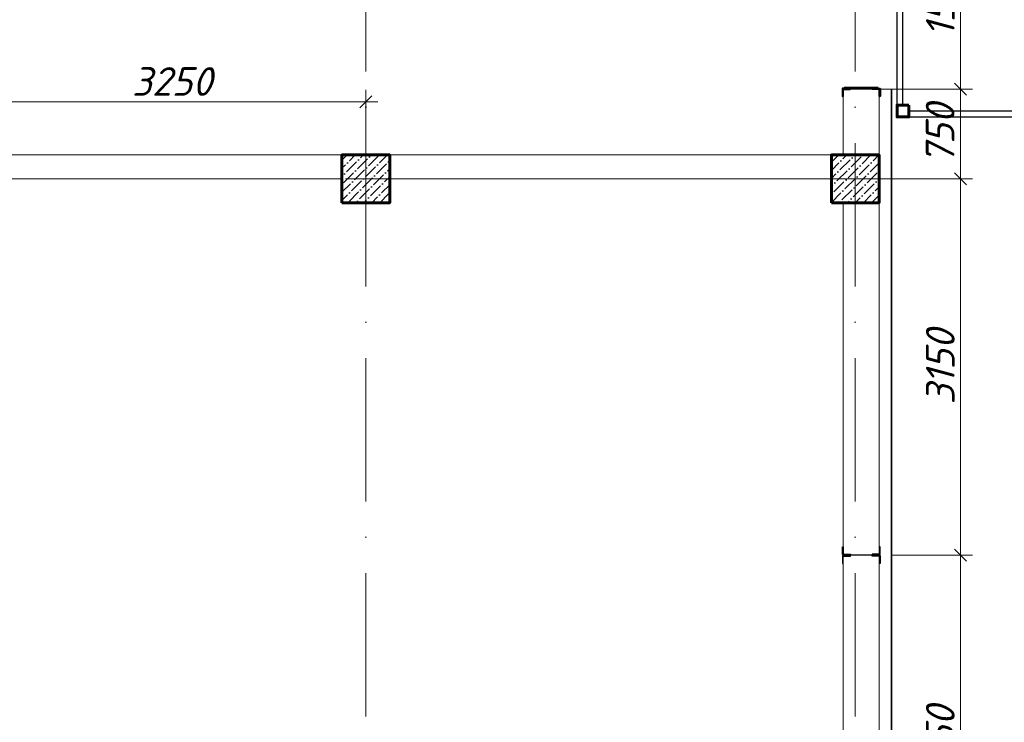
# Model space of a CAD drawing. Header units: millimetres. Extents: x 363306 to 7757304, y 1022887 to 1207196.
# Tile 172 of 256: x 990962 to 999211, y 1071261 to 1077143. Entities that reach past the tile are written whole.
import ezdxf

# ---------------------------------------------------------------- set-up
doc = ezdxf.new("R2010")
doc.units = ezdxf.units.MM
doc.linetypes.add('ACAD_ISO10W100', pattern=[18, 12, -3, 0, -3])
doc.layers.add('0 @ 100', color=7, linetype='Continuous')
doc.layers.add('kcd_tx', color=7, linetype='Continuous')
for name, color, linetype, lineweight in [('5   0.30', 1, 'Continuous', 30), ('expl', 234, 'Continuous', 13), ('размеры', 12, 'Continuous', 15)]:
    doc.layers.add(name, color=color, linetype=linetype, lineweight=lineweight)
doc.styles.get("Standard").update_dxf_attribs({"font": 'isocpeui.ttf'})
doc.styles.add('ГОСТ 2.304', font='isocpeui.ttf')
doc.dimstyles.new('Санжар', dxfattribs={"dimtxt": 240, "dimasz": 200, "dimexe": 200, "dimexo": 200, "dimgap": 50, "dimtad": 1, "dimdec": 0, "dimtxsty": 'Standard', "dimblk": 'OBLIQUE', "dimcen": 2.5, "dimdle": 200, "dimclrd": 152, "dimclre": 152, "dimclrt": 152, "dimadec": 0, "dimazin": 0, "dimtfac": 1, "dimtdec": 0, "dimtmove": 0, "dimatfit": 3, "dimldrblk": 'OBLIQUE', "dimfxl": 0, "dimlwd": 0, "dimlwe": 0, "dimarcsym": 0})

# ---------------------------------------------------------------- blocks, each defined once
blk = doc.blocks.new('werfsdsss')
at = {"ltscale": 100}
for p, q in [((-579699.3, 1431200.2), (-579699.3, 1437355.2)), ((-577649.3, 1437355.2, 0), (-579699.3, 1437355.2, 0)), ((-577649.3, 1431200.2, 0), (-577649.3, 1437355.2, 0)), ((-577749.3, 1437305.2, 0), (-579599.3, 1437305.2, 0)), ((-579649.3, 1433155.2), (-579649.3, 1437255.2)), ((-577699.3, 1431305.2, 0), (-577699.3, 1437255.2, 0)), ((-578724.3, 1432880.2, 0), (-578724.3, 1436180.2, 0)), ((-578724.3, 1436180.2, 0), (-578624.3, 1436180.2, 0)), ((-578674.3, 1432880.2, 0), (-578674.3, 1436180.2, 0)), ((-578624.3, 1432880.2, 0), (-578624.3, 1436180.2, 0)), ((-579649.3, 1435880.2, 0), (-578724.3, 1435880.2, 0)), ((-578724.3, 1435880.2, 0), (-578674.3, 1435880.2, 0)), ((-578624.3, 1435880.2, 0), (-578674.3, 1435880.2, 0)), ((-577699.3, 1435880.2, 0), (-578624.3, 1435880.2, 0)), ((-578624.3, 1435880.2, 0), (-578186.5, 1434566.9, 0)), ((-579649.3, 1435580.2, 0), (-578724.3, 1435580.2, 0)), ((-577699.3, 1435580.2, 0), (-578624.3, 1435580.2, 0)), ((-579649.3, 1435280.2, 0), (-578724.3, 1435280.2, 0)), ((-577699.3, 1435280.2, 0), (-578624.3, 1435280.2, 0)), ((-579649.3, 1434980.2, 0), (-578724.3, 1434980.2, 0)), ((-577699.3, 1434980.2, 0), (-578624.3, 1434980.2, 0)), ((-579649.3, 1434680.2, 0), (-578724.3, 1434680.2, 0)), ((-577699.3, 1434680.2, 0), (-578624.3, 1434680.2, 0)), ((-578186.5, 1434566.9, 0), (-577796.6, 1434497.8, 0)), ((-577796.6, 1434497.8, 0), (-578500.6, 1434490.7, 0)), ((-578500.6, 1434490.7, 0), (-578137.7, 1434420.4, 0)), ((-579649.3, 1434380.2, 0), (-578724.3, 1434380.2, 0)), ((-577699.3, 1434380.2, 0), (-578624.3, 1434380.2, 0)), ((-578137.7, 1434420.4, 0), (-577699.3, 1433105.2, 0)), ((-579649.3, 1434080.2, 0), (-578724.3, 1434080.2, 0)), ((-577699.3, 1434080.2, 0), (-578624.3, 1434080.2, 0)), ((-579649.3, 1433780.2, 0), (-578724.3, 1433780.2, 0)), ((-577699.3, 1433780.2, 0), (-578624.3, 1433780.2, 0)), ((-579649.3, 1433480.2, 0), (-578724.3, 1433480.2, 0)), ((-577699.3, 1433480.2, 0), (-578624.3, 1433480.2, 0)), ((-579649.3, 1433180.2, 0), (-578724.3, 1433180.2, 0)), ((-579649.3, 1431300.2), (-579649.3, 1433155.2)), ((-577699.3, 1433180.2, 0), (-578624.3, 1433180.2, 0)), ((-578624.3, 1432880.2, 0), (-578724.3, 1432880.2, 0)), ((-579599.3, 1431250.2), (-577749.3, 1431250.2)), ((-579699.3, 1431200.2), (-577649.3, 1431200.2))]:
    blk.add_line(p, q, dxfattribs=at)
at = {"layer": 'expl', "lineweight": 30}
for p, q in [((-579199.3, 1433180.2, 0), (-579199.3, 1435880.2, 0)), ((-578161.8, 1435880.2, 0), (-578161.8, 1434680.2, 0)), ((-578161.8, 1434680.2, 0), (-578228.9, 1434923.2, 0)), ((-578161.8, 1434680.2, 0), (-578094.6, 1434923.2, 0)), ((-578161.8, 1433180.2, 0), (-578161.8, 1434380.2, 0)), ((-578161.8, 1433180.2, 0), (-578228.9, 1433423.2, 0)), ((-578161.8, 1433180.2, 0), (-578228.9, 1433423.2, 0)), ((-578161.8, 1433180.2, 0), (-578094.6, 1433423.2, 0)), ((-578161.8, 1433180.2, 0), (-578094.6, 1433423.2, 0))]:
    blk.add_line(p, q, dxfattribs=at)
blk.add_circle((-579199.3, 1433128.8, 0), 51.4, dxfattribs=at)
blk.add_arc((-578680.5, 1435865.3, 0), 519, 1.64632, 178.35368, dxfattribs=at)
at = {"layer": 'размеры', "lineweight": 60, "ltscale": 5}
for points in [[(-579599.3, 1437355.2), (-579599.3, 1437255.2), (-579699.3, 1437255.2), (-579699.3, 1437355.2)], [(-577649.3, 1437355.2), (-577649.3, 1437255.2), (-577749.3, 1437255.2), (-577749.3, 1437355.2)], [(-579599.3, 1431300.2), (-579599.3, 1431200.2), (-579699.3, 1431200.2), (-579699.3, 1431300.2)], [(-577649.3, 1431300.2), (-577649.3, 1431200.2), (-577749.3, 1431200.2), (-577749.3, 1431300.2)]]:
    blk.add_lwpolyline(points, close=True, dxfattribs=at)
blk = doc.blocks.new('*U116')
at = {"color": 0, "linetype": 'ByBlock', "lineweight": -2, "ltscale": 100}
blk.add_lwpolyline([(0, 0), (63, 0), (63, 2.7, 0.414214), (60.7, 5), (12, 5, -0.414214), (5, 12), (5, 60.7, 0.414214), (2.7, 63), (0, 63)], format="xyb", close=True, dxfattribs=at)
blk = doc.blocks.new('fdsfsdfsf')
at = {"layer": '5   0.30', "color": 3, "lineweight": 40, "ltscale": 200}
blk.add_line((598335.9, 1214123.1), (598335.9, 1214407.3), dxfattribs=at)
at = {"layer": '5   0.30', "color": 3, "lineweight": 40, "ltscale": 200, "extrusion": (0, 0, -1), "xscale": 1.05763968, "yscale": 1.05763968, "zscale": -1.05763968, "rotation": 180}
blk.add_blockref('*U116', (-598340, 1214421.6), dxfattribs=at)
at = {"layer": '5   0.30', "color": 3, "lineweight": 40, "ltscale": 200, "xscale": 1.05763968, "yscale": 1.05763968, "zscale": 1.05763968}
blk.add_blockref('*U116', (598340, 1214106.8), dxfattribs=at)
blk = doc.blocks.new('*U35')
at = {"color": 0, "linetype": 'ByBlock', "lineweight": -2, "ltscale": 100}
blk.add_lwpolyline([(0, 0), (63, 0), (63, 2.7, 0.414214), (60.7, 5), (12, 5, -0.414214), (5, 12), (5, 60.7, 0.414214), (2.7, 63), (0, 63)], format="xyb", close=True, dxfattribs=at)
blk = doc.blocks.new('*U434')
at = {"color": 0, "linetype": 'ByBlock', "lineweight": -2, "ltscale": 100}
blk.add_lwpolyline([(0, 0), (63, 0), (63, 2.7, 0.414214), (60.7, 5), (12, 5, -0.414214), (5, 12), (5, 60.7, 0.414214), (2.7, 63), (0, 63)], format="xyb", close=True, dxfattribs=at)
blk = doc.blocks.new('_Oblique')
at = {"color": 0, "linetype": 'ByBlock', "lineweight": -2}
blk.add_line((-0.5, -0.5), (0.5, 0.5), dxfattribs=at)
blk = doc.blocks.new('*D667')
at = {"layer": 'Defpoints', "color": 0, "lineweight": 25, "ltscale": 100, "transparency": 16777216}
for p in [(998162.3, 1075810.4), (998844.8, 1075810.4), (998162.3, 1072660.4)]:
    blk.add_point(p, dxfattribs=at)
at = {"layer": 'kcd_tx', "lineweight": 0, "ltscale": 100, "transparency": 16777216}
for p, q in [((998844.8, 1072560.4), (998844.8, 1075910.4)), ((998262.3, 1075810.4), (998944.8, 1075810.4)), ((998262.3, 1072660.4), (998944.8, 1072660.4))]:
    blk.add_line(p, q, dxfattribs=at)
at = {"layer": 'kcd_tx', "lineweight": 0, "ltscale": 100, "transparency": 16777216, "xscale": 100, "yscale": 100, "zscale": 100}
for p, rotation in [((998844.8, 1075810.4), 90), ((998844.8, 1072660.4), 270)]:
    blk.add_blockref('_Oblique', p, dxfattribs=dict(at, rotation=rotation))
at = {"layer": 'kcd_tx', "lineweight": 15, "ltscale": 100, "transparency": 16777216, "insert": (998674.8, 1074235.4), "char_height": 240, "attachment_point": 5, "rotation": 90}
blk.add_mtext('3150', dxfattribs=at)
blk = doc.blocks.new('*D668')
at = {"layer": 'Defpoints', "color": 0, "lineweight": 25, "ltscale": 100, "transparency": 16777216}
for p in [(998162.3, 1072660.4), (998844.8, 1072660.4), (998162.3, 1069510.4)]:
    blk.add_point(p, dxfattribs=at)
at = {"layer": 'kcd_tx', "lineweight": 0, "ltscale": 100, "transparency": 16777216}
for p, q in [((998844.8, 1069410.4), (998844.8, 1072760.4)), ((998262.3, 1072660.4), (998944.8, 1072660.4)), ((998262.3, 1069510.4), (998944.8, 1069510.4))]:
    blk.add_line(p, q, dxfattribs=at)
at = {"layer": 'kcd_tx', "lineweight": 0, "ltscale": 100, "transparency": 16777216, "xscale": 100, "yscale": 100, "zscale": 100}
for p, rotation in [((998844.8, 1072660.4), 90), ((998844.8, 1069510.4), 270)]:
    blk.add_blockref('_Oblique', p, dxfattribs=dict(at, rotation=rotation))
at = {"layer": 'kcd_tx', "lineweight": 15, "ltscale": 100, "transparency": 16777216, "insert": (998674.8, 1071085.4), "char_height": 240, "attachment_point": 5, "rotation": 90}
blk.add_mtext('3150', dxfattribs=at)
blk = doc.blocks.new('*D677')
at = {"layer": 'Defpoints', "color": 0, "lineweight": 25, "ltscale": 100, "transparency": 16777216}
for p in [(998162.3, 1076560.4), (998844.8, 1076560.4), (998162.3, 1075810.4)]:
    blk.add_point(p, dxfattribs=at)
at = {"layer": 'kcd_tx', "lineweight": 0, "ltscale": 100, "transparency": 16777216}
for p, q in [((998844.8, 1075710.4), (998844.8, 1076660.4)), ((998262.3, 1076560.4), (998944.8, 1076560.4)), ((998262.3, 1075810.4), (998944.8, 1075810.4))]:
    blk.add_line(p, q, dxfattribs=at)
at = {"layer": 'kcd_tx', "lineweight": 0, "ltscale": 100, "transparency": 16777216, "xscale": 100, "yscale": 100, "zscale": 100}
for p, rotation in [((998844.8, 1076560.4), 90), ((998844.8, 1075810.4), 270)]:
    blk.add_blockref('_Oblique', p, dxfattribs=dict(at, rotation=rotation))
at = {"layer": 'kcd_tx', "lineweight": 15, "ltscale": 100, "transparency": 16777216, "insert": (998673.2, 1076185.4), "char_height": 240, "attachment_point": 5, "rotation": 90}
blk.add_mtext('750', dxfattribs=at)
blk = doc.blocks.new('*D659')
at = {"layer": 'Defpoints', "color": 0, "lineweight": 25, "ltscale": 100, "transparency": 16777216}
for p in [(998162.3, 1078060.4), (998844.8, 1078060.4), (998162.3, 1076560.4)]:
    blk.add_point(p, dxfattribs=at)
at = {"layer": 'kcd_tx', "lineweight": 0, "ltscale": 100, "transparency": 16777216}
for p, q in [((998844.8, 1076460.4), (998844.8, 1078160.4)), ((998262.3, 1078060.4), (998944.8, 1078060.4)), ((998262.3, 1076560.4), (998944.8, 1076560.4))]:
    blk.add_line(p, q, dxfattribs=at)
at = {"layer": 'kcd_tx', "lineweight": 0, "ltscale": 100, "transparency": 16777216, "xscale": 100, "yscale": 100, "zscale": 100}
for p, rotation in [((998844.8, 1078060.4), 90), ((998844.8, 1076560.4), 270)]:
    blk.add_blockref('_Oblique', p, dxfattribs=dict(at, rotation=rotation))
at = {"layer": 'kcd_tx', "lineweight": 15, "ltscale": 100, "transparency": 16777216, "insert": (998674.8, 1077310.4), "char_height": 240, "attachment_point": 5, "rotation": 90}
blk.add_mtext('1500', dxfattribs=at)
blk = doc.blocks.new('*D505')
at = {"layer": 'Defpoints', "color": 0, "lineweight": 25, "transparency": 16777216}
for p in [(993862.3, 1076455.5), (990612.3, 1076010.4), (993862.3, 1076010.4)]:
    blk.add_point(p, dxfattribs=at)
at = {"layer": 'kcd_tx', "lineweight": 0, "transparency": 16777216}
for p, q in [((990612.3, 1076110.4), (990612.3, 1076555.5)), ((993862.3, 1076110.4), (993862.3, 1076555.5)), ((990512.3, 1076455.5), (993962.3, 1076455.5))]:
    blk.add_line(p, q, dxfattribs=at)
at = {"layer": 'kcd_tx', "lineweight": 0, "transparency": 16777216, "xscale": 100, "yscale": 100, "zscale": 100, "rotation": 180}
blk.add_blockref('_Oblique', (990612.3, 1076455.5), dxfattribs=at)
at = {"layer": 'kcd_tx', "lineweight": 0, "transparency": 16777216, "xscale": 100, "yscale": 100, "zscale": 100}
blk.add_blockref('_Oblique', (993862.3, 1076455.5), dxfattribs=at)
at = {"layer": 'kcd_tx', "lineweight": 30, "transparency": 16777216, "insert": (992237.3, 1076625.5), "char_height": 240, "attachment_point": 5}
blk.add_mtext('3250', dxfattribs=at)

msp = doc.modelspace()

# ---------------------------------------------------------------- hatches: boundary and pattern name
at = {"ltscale": 100}
h = msp.add_hatch(dxfattribs=at)
h.set_pattern_fill('ANSI36', color=256, scale=15, style=0)
h.set_pattern_definition([(45, (-16050100.283, 10258840.387), (25.25697034, 92.60889125), [119.0625, -23.8125, 0, -23.8125])])
h.paths.add_polyline_path([(994062.268, 1076010.387), (993662.268, 1076010.387), (993662.268, 1075610.387), (994062.268, 1075610.387)])
h = msp.add_hatch(dxfattribs=at)
h.set_pattern_fill('ANSI36', color=256, scale=15, style=0)
h.set_pattern_definition([(45, (-16074000.283, 10258840.387), (25.25697034, 92.60889125), [119.0625, -23.8125, 0, -23.8125])])
h.paths.add_polyline_path([(998162.268, 1076010.387), (997762.268, 1076010.387), (997762.268, 1075610.387), (998162.268, 1075610.387)])

# ---------------------------------------------------------------- linework, layer by layer
at = {"color": 1, "linetype": 'ACAD_ISO10W100', "lineweight": 9, "ltscale": 100}
for p, q in [((993862.268, 1085110.387), (993862.268, 1066417.835)), ((997962.268, 1085110.387), (997962.268, 1066417.835)), ((998492.268, 1075810.387), (969088.863, 1075810.387))]:
    msp.add_line(p, q, dxfattribs=at)
at = {"lineweight": 0, "ltscale": 100}
for p, q in [((997862.268, 1076010.387), (997862.268, 1076560.387)), ((998162.268, 1076560.387), (997862.268, 1076560.387)), ((998162.268, 1069310.387), (998162.268, 1076560.387)), ((997762.268, 1076010.387), (990612.268, 1076010.387)), ((993662.268, 1075810.387), (990612.268, 1075810.387)), ((997762.268, 1075810.387), (994062.268, 1075810.387)), ((997862.268, 1069710.387), (997862.268, 1075610.387))]:
    msp.add_line(p, q, dxfattribs=at)
at = {"color": 18, "lineweight": 0, "true_color": 0x000000}
msp.add_line((998162.268, 1072660.387), (997862.268, 1072660.387), dxfattribs=at)
at = {"color": 32, "lineweight": 0, "ltscale": 100}
msp.add_lwpolyline([(996762.268, 1069210.387), (998262.268, 1069210.387), (998262.268, 1076560.387)], dxfattribs=at)
at = {"color": 252, "lineweight": 0, "ltscale": 100}
for points in [[(996762.268, 1069203.387), (998269.268, 1069203.387), (998269.268, 1076560.387)], [(998269.268, 1076560.387), (998162.268, 1076560.387)]]:
    msp.add_lwpolyline(points, dxfattribs=at)
at = {"color": 1, "lineweight": 35, "ltscale": 100}
for points in [[(997854.929, 1076501.094), (997854.929, 1076567.726), (997921.56, 1076567.726), (997921.56, 1076564.437, -0.41421356), (997919.56, 1076562.437), (997867.217, 1076562.437, 0.41421356), (997860.217, 1076555.437), (997860.217, 1076503.094, -0.41421356), (997858.217, 1076501.094), (997854.929, 1076501.094)], [(998102.975, 1076567.726), (998169.606, 1076567.726), (998169.606, 1076501.094), (998166.318, 1076501.094, -0.41421356), (998164.318, 1076503.094), (998164.318, 1076555.437, 0.41421356), (998157.318, 1076562.437), (998104.975, 1076562.437, -0.41421356), (998102.975, 1076564.437), (998102.975, 1076567.726)]]:
    msp.add_lwpolyline(points, format="xyb", dxfattribs=at)
at = {"layer": '5   0.30', "lineweight": 30, "ltscale": 200}
msp.add_line((998154.362, 1072660.387), (997870.173, 1072660.387), dxfattribs=at)
msp.add_line((998154.362, 1072660.387), (997870.173, 1072660.387), dxfattribs=at)
at = {"layer": 'размеры', "lineweight": 60, "ltscale": 5}
for points in [[(993662.268, 1075610.387), (994062.268, 1075610.387), (994062.268, 1076010.387), (993662.268, 1076010.387)], [(997762.268, 1075610.387), (998162.268, 1075610.387), (998162.268, 1076010.387), (997762.268, 1076010.387)]]:
    msp.add_lwpolyline(points, close=True, dxfattribs=at)

# ---------------------------------------------------------------- block references
at = {"lineweight": 60}
msp.add_blockref('werfsdsss', (1578011.542, -354871.623), dxfattribs=at)
at = {"color": 244, "lineweight": 0, "true_color": 0x991b1e, "xscale": -1, "rotation": 90}
msp.add_blockref('fdsfsdfsf', (2212276.438, 1674907.81), dxfattribs=at)
at = {"layer": '5   0.30', "lineweight": 30, "ltscale": 200, "extrusion": (0, 0, -1), "xscale": 1.05763968, "yscale": 1.05763968, "zscale": -1.05763968, "rotation": 90.00000000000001}
msp.add_blockref('*U434', (-997855.847, 1072664.466), dxfattribs=at)
at = {"layer": '5   0.30', "lineweight": 30, "ltscale": 200, "yscale": 1.05763968, "zscale": 1.05763968}
for name, p, xscale, rotation in [('*U434', (998170.699, 1072664.466), 1.05763968, 90.00000000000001), ('*U35', (997855.847, 1072656.308), 1.05763968, 270), ('*U35', (998170.699, 1072656.308), -1.05763968, 90)]:
    msp.add_blockref(name, p, dxfattribs=dict(at, xscale=xscale, rotation=rotation))

# ---------------------------------------------------------------- texts
at = {"layer": '0 @ 100', "color": 7, "insert": (761996.908, 1075986.433), "char_height": 318.940213, "width": 19697.5359, "attachment_point": 4, "style": 'ГОСТ 2.304'}
msp.add_mtext('\\pi5457.36288;{\\fISOCPEUR|b1|i1|c204|p34;Характеристика участка строительства:\\P\\pi0;\\P}Расчетная зимняя температура воздух 15 °С.\\PСкоростной напор ветра   - 38кг/м2.\\PВес снегового покрова    - 50кг/м2.\\PКлассификация зданий по функциональной пожарной опасности - Ф 4.1 \\PКоэффициент надежности по назначению - 0.95\\P\\P^IПроектом разработано подъёмник для мало мобильных граждан населения грузоподъемностью 250 кг. скоростью 0,25 см/с. Двери шахт подъёмника противопожарные с пределом огнестойкости El 30. Подъёмники оборудованы кабинами габаритами 1500х1500 мм, ширина дверей кабины обеспечивает проезд инвалидной коляски. Для экстренных случаев подъёмник оснащен дополнительным аккумулятором и механическим спуском для безопасного спуска пассажира в нулевую отметку. Так же в дверях подъёмника установлены замки датчики которые открываются с ключевыми картами, чтобы открыть двери подъёмника.\\P^IС внешней и внутренней стороны наружных стен предусмотрено обшивка из аквапанелей толщиной 12,5мм с утеплением из минераловатной ваты на кварцевой основе, А =0,040 Вт/мС, толщиной 100мм. (по теплотехническому расчету). Наружная отделка из органическое стекло.\\P^IПодрядчик обязан предоставить заказчику сертификаты соответствия и пожарной безопасности на фасадную систему и все применяемые в данной системе материалы и изделия.\\PКонструкции, изделия и материалы применены по действующим стандартам, ТУ, сертификатам. На путях эвакуации используются отделочные материалы, соответствующие требованиям п. 5.25 ШНК 2.01.02-04.\\PОтделка стен с внутренней стороны окраска водоэмульсионными красками светлых тонов. Во внутренней и наружной отделке использованы современные отделочные материалы используемые на территории Республики Узбекистан.\\P^IКрыша - скатная из металлических профилированных листов с полимерными покрытиями с обеих сторон толщ.0,55мм по металлическим конструкциям.\\P^IПо периметру наружных стен устраивается бетонная отмостка. Бетон кл.В 7,5 шириной 1000 мм, толщиной 50 мм по гравийному основанию толщиной 100 мм -150 мм.\\P^IВсе строительно-монтажные работы вести согласно указаний соответствующих строительных норм и проекта производства работ (П.П.Р.) на основании ШНК 3.01.01 - 03 и КМК 3.01.02 - 00.', dxfattribs=at)

# ---------------------------------------------------------------- dimensions: what is measured, and where the dimension line sits
at = {"layer": 'kcd_tx', "color": 134, "lineweight": 15, "ltscale": 100}
for base, p1, p2, picture, middle in [((998844.762, 1078060.387), (998162.268, 1076560.387), (998162.268, 1078060.387), '*D659', (998674.762, 1077310.387)), ((998844.762, 1076560.387), (998162.268, 1075810.387), (998162.268, 1076560.387), '*D677', (998673.216, 1076185.387)), ((998844.762, 1075810.387), (998162.268, 1072660.387), (998162.268, 1075810.387), '*D667', (998674.762, 1074235.387)), ((998844.762, 1072660.387), (998162.268, 1069510.387), (998162.268, 1072660.387), '*D668', (998674.762, 1071085.387))]:
    dim = msp.add_linear_dim(base=base, p1=p1, p2=p2, angle=90, dimstyle='Санжар', override={"dimasz": 100, "dimexe": 100, "dimexo": 100, "dimdle": 100, "dimclrd": 256, "dimclre": 256, "dimclrt": 256, "dimtmove": 1, "dimfxl": 0, "dimarcsym": 2}, dxfattribs=at)
    dim.commit()
    dim.dimension.update_dxf_attribs({"geometry": picture, "text_midpoint": middle})
at = {"layer": 'kcd_tx', "color": 244, "lineweight": 30, "true_color": 0x991b1e}
dim = msp.add_linear_dim(base=(993862.268, 1076455.453), p1=(990612.268, 1076010.387), p2=(993862.268, 1076010.387), dimstyle='Санжар', override={"dimasz": 100, "dimexe": 100, "dimexo": 100, "dimdle": 100, "dimclrd": 256, "dimclre": 256, "dimclrt": 256, "dimtmove": 1, "dimfxl": 0, "dimarcsym": 2}, dxfattribs=at)
dim.commit()
dim.dimension.update_dxf_attribs({"geometry": '*D505', "text_midpoint": (992237.268, 1076625.453)})

doc.saveas('drawing.dxf')
